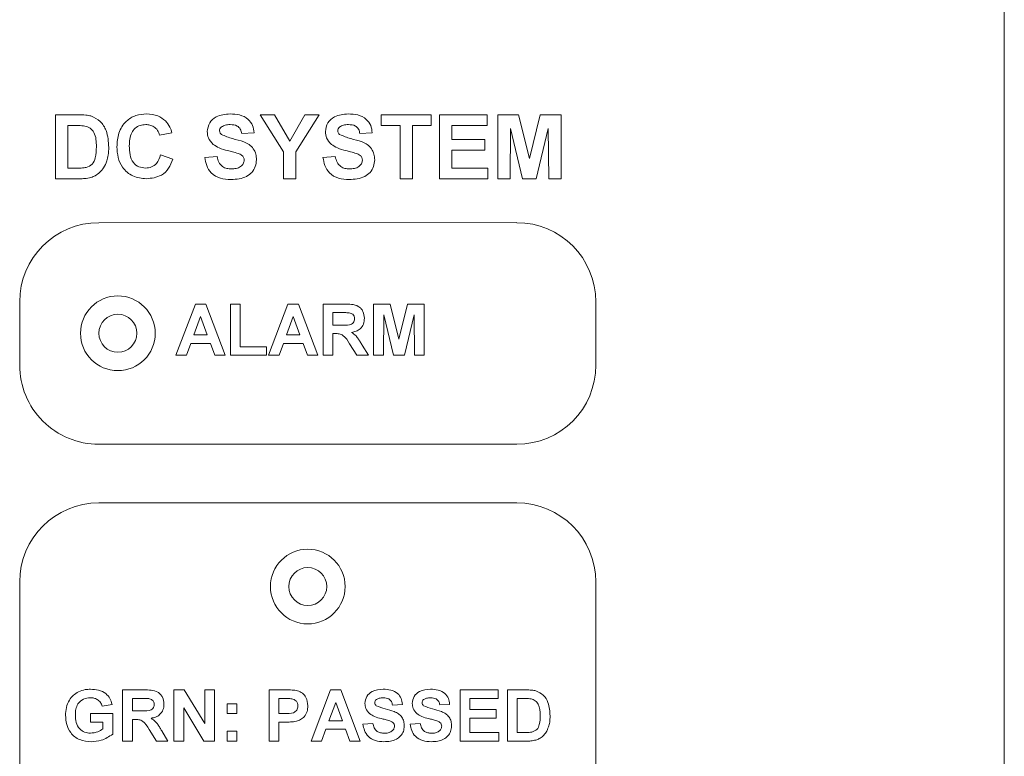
# Paper-space layout '5' of a CAD drawing. Header units: inches. Extents: x 1 to 109, y 1 to 85.
# Tile 33 of 58: x 54.599 to 55.571, y 57.099 to 57.826. Entities that reach past the tile are written whole.
import ezdxf

# ---------------------------------------------------------------- set-up
doc = ezdxf.new("R2010")
doc.units = ezdxf.units.IN
doc.header["$MEASUREMENT"] = 0

psp = doc.layouts.new('5')

# ---------------------------------------------------------------- linework, layer by layer
at = {"color": 7, "linetype": 'Continuous', "lineweight": 15, "ltscale": 5}
for p, q in [((55.57094, 55.00512), (55.57092, 58.59136)), ((54.63428, 57.73208), (54.65746, 57.73208)), ((54.63428, 57.66888), (54.63428, 57.73208)), ((54.85952, 57.69548), (54.83643, 57.73208)), ((54.83643, 57.73208), (54.85064, 57.73208)), ((54.85064, 57.73208), (54.86558, 57.70604)), ((54.86558, 57.70604), (54.88054, 57.73208)), ((54.89476, 57.73208), (54.87167, 57.6954)), ((54.88054, 57.73208), (54.89476, 57.73208)), ((54.95593, 57.72155), (54.95593, 57.73208)), ((54.95593, 57.73208), (55.00536, 57.73208)), ((55.00536, 57.73208), (55.00536, 57.72155)), ((55.01346, 57.66889), (55.01346, 57.73208)), ((55.01346, 57.73208), (55.06045, 57.73208)), ((55.06045, 57.73208), (55.06045, 57.72155)), ((55.07098, 57.73208), (55.09154, 57.73208)), ((55.07098, 57.66889), (55.07098, 57.73208)), ((55.09154, 57.73208), (55.10218, 57.68898)), ((55.10218, 57.68898), (55.11281, 57.73209)), ((55.11281, 57.73209), (55.13337, 57.73209)), ((55.13337, 57.73209), (55.13337, 57.66889)), ((54.65244, 57.72155), (54.64643, 57.72155)), ((54.64643, 57.72155), (54.64643, 57.67942)), ((54.97457, 57.72155), (54.95593, 57.72155)), ((54.97457, 57.66889), (54.97457, 57.72155)), ((55.00536, 57.72155), (54.98672, 57.72155)), ((54.98672, 57.72155), (54.98672, 57.66889)), ((55.02561, 57.72155), (55.02561, 57.70778)), ((55.06045, 57.72155), (55.02561, 57.72155)), ((54.74933, 57.71426), (54.73717, 57.71183)), ((54.83035, 57.71426), (54.8182, 57.71345)), ((54.94702, 57.71426), (54.93487, 57.71345)), ((55.08354, 57.71864), (55.08314, 57.66889)), ((55.0954, 57.66889), (55.08354, 57.71864)), ((55.12081, 57.71864), (55.10895, 57.66889)), ((55.12122, 57.66889), (55.12081, 57.71864)), ((55.02561, 57.70778), (55.05802, 57.70778)), ((55.05802, 57.70778), (55.05802, 57.69725)), ((54.73798, 57.69238), (54.75014, 57.68833)), ((54.85952, 57.66889), (54.85952, 57.69548)), ((54.87167, 57.6954), (54.87167, 57.66889)), ((55.05802, 57.69725), (55.02561, 57.69725)), ((55.02561, 57.69725), (55.02561, 57.67942)), ((54.78174, 57.68995), (54.79389, 57.69076)), ((54.89841, 57.68995), (54.91056, 57.69076)), ((54.64643, 57.67942), (54.65643, 57.67942)), ((55.02561, 57.67942), (55.06126, 57.67942)), ((55.06126, 57.67942), (55.06126, 57.66889)), ((54.65814, 57.66889), (54.63428, 57.66888)), ((54.87167, 57.66889), (54.85952, 57.66889)), ((54.98672, 57.66889), (54.97457, 57.66889)), ((55.06126, 57.66889), (55.01346, 57.66889)), ((55.08314, 57.66889), (55.07098, 57.66889)), ((55.10895, 57.66889), (55.0954, 57.66889)), ((55.13337, 57.66889), (55.12122, 57.66889)), ((55.08967, 57.62555), (54.67717, 57.62554)), ((54.59904, 57.54741), (54.59905, 57.48491)), ((55.1678, 57.48492), (55.1678, 57.54742)), ((54.75331, 57.49462), (54.77242, 57.54518)), ((54.77242, 57.54518), (54.78272, 57.54518)), ((54.78272, 57.54518), (54.80192, 57.49462)), ((54.8071, 57.49462), (54.8071, 57.54518)), ((54.8071, 57.54518), (54.81683, 57.54518)), ((54.81683, 57.54518), (54.81683, 57.50305)), ((54.8447, 57.49462), (54.86381, 57.54518)), ((54.86381, 57.54518), (54.87411, 57.54518)), ((54.87411, 57.54518), (54.89331, 57.49462)), ((54.8985, 57.49462), (54.8985, 57.54518)), ((54.8985, 57.54518), (54.91971, 57.54518)), ((54.91648, 57.53675), (54.90822, 57.53675)), ((54.90822, 57.53675), (54.90822, 57.52444)), ((54.94841, 57.49462), (54.94841, 57.54518)), ((54.94841, 57.54518), (54.96485, 57.54518)), ((54.96485, 57.54518), (54.97336, 57.5107)), ((54.97336, 57.5107), (54.98187, 57.54518)), ((54.98187, 57.54518), (54.99831, 57.54518)), ((54.99831, 57.54518), (54.99831, 57.49462)), ((54.77761, 57.53286), (54.77099, 57.51471)), ((54.78426, 57.51472), (54.77761, 57.53286)), ((54.869, 57.53286), (54.86238, 57.51472)), ((54.87565, 57.51472), (54.869, 57.53286)), ((54.95845, 57.53443), (54.95813, 57.49462)), ((54.96794, 57.49462), (54.95845, 57.53443)), ((54.98827, 57.53443), (54.97878, 57.49462)), ((54.98859, 57.49462), (54.98827, 57.53443)), ((54.90822, 57.52444), (54.91605, 57.52444)), ((54.77099, 57.51471), (54.78426, 57.51472)), ((54.86238, 57.51472), (54.87565, 57.51472)), ((54.9104, 57.51601), (54.90822, 57.51601)), ((54.90822, 57.51601), (54.90822, 57.49462)), ((54.76794, 57.50629), (54.76368, 57.49462)), ((54.78734, 57.50629), (54.76794, 57.50629)), ((54.79161, 57.49462), (54.78734, 57.50629)), ((54.81683, 57.50305), (54.84275, 57.50305)), ((54.84275, 57.50305), (54.84275, 57.49462)), ((54.85933, 57.50629), (54.85507, 57.49462)), ((54.87874, 57.50629), (54.85933, 57.50629)), ((54.883, 57.49462), (54.87874, 57.50629)), ((54.93186, 57.49462), (54.92467, 57.5061)), ((54.93709, 57.50463), (54.94322, 57.49462)), ((54.76368, 57.49462), (54.75331, 57.49462)), ((54.80192, 57.49462), (54.79161, 57.49462)), ((54.84275, 57.49462), (54.8071, 57.49462)), ((54.85507, 57.49462), (54.8447, 57.49462)), ((54.89331, 57.49462), (54.883, 57.49462)), ((54.90822, 57.49462), (54.8985, 57.49462)), ((54.94322, 57.49462), (54.93186, 57.49462)), ((54.95813, 57.49462), (54.94841, 57.49462)), ((54.97878, 57.49462), (54.96794, 57.49462)), ((54.99831, 57.49462), (54.98859, 57.49462)), ((54.67717, 57.40679), (55.08967, 57.4068)), ((55.08967, 57.34898), (54.67718, 57.34898)), ((54.59905, 57.27085), (54.59906, 56.52085)), ((55.16781, 56.52086), (55.1678, 57.27086)), ((54.70064, 57.11376), (54.70064, 57.16432)), ((54.70064, 57.16432), (54.72186, 57.16432)), ((54.7512, 57.16432), (54.76136, 57.16432)), ((54.7512, 57.11376), (54.7512, 57.16432)), ((54.76136, 57.16432), (54.78167, 57.1311)), ((54.78167, 57.1311), (54.78166, 57.16432)), ((54.78166, 57.16432), (54.79139, 57.16432)), ((54.79139, 57.16432), (54.79139, 57.11376)), ((54.84519, 57.11377), (54.84519, 57.16432)), ((54.84519, 57.16432), (54.86136, 57.16432)), ((54.88667, 57.11377), (54.90578, 57.16432)), ((54.90578, 57.16432), (54.91608, 57.16432)), ((54.91608, 57.16432), (54.93528, 57.11377)), ((55.0338, 57.11377), (55.0338, 57.16432)), ((55.0338, 57.16432), (55.0714, 57.16432)), ((55.0714, 57.16432), (55.0714, 57.1559)), ((55.08047, 57.16432), (55.09902, 57.16432)), ((55.08047, 57.11377), (55.08047, 57.16432)), ((54.69027, 57.15006), (54.68055, 57.14812)), ((54.71863, 57.1559), (54.71037, 57.1559)), ((54.71037, 57.1559), (54.71037, 57.14358)), ((54.8037, 57.14099), (54.8037, 57.15071)), ((54.8037, 57.15071), (54.81343, 57.15071)), ((54.81343, 57.15071), (54.81343, 57.14099)), ((54.86005, 57.1559), (54.85491, 57.1559)), ((54.85491, 57.1559), (54.85491, 57.14099)), ((54.91098, 57.15201), (54.90435, 57.13386)), ((54.91762, 57.13386), (54.91098, 57.15201)), ((54.97676, 57.15006), (54.96704, 57.14941)), ((55.02343, 57.15006), (55.01371, 57.14942)), ((55.04353, 57.1559), (55.04353, 57.14488)), ((55.0714, 57.1559), (55.04353, 57.1559)), ((55.09501, 57.1559), (55.09019, 57.1559)), ((55.09019, 57.1559), (55.09019, 57.12219)), ((54.66888, 57.13256), (54.66888, 57.14099)), ((54.66888, 57.14099), (54.69092, 57.14099)), ((54.69092, 57.14099), (54.69092, 57.12068)), ((54.71037, 57.14358), (54.71819, 57.14358)), ((54.78093, 57.11376), (54.76092, 57.14648)), ((54.76092, 57.14648), (54.76092, 57.11376)), ((54.81343, 57.14099), (54.8037, 57.14099)), ((54.85491, 57.14099), (54.86074, 57.14099)), ((55.04353, 57.14488), (55.06945, 57.14488)), ((55.06945, 57.14488), (55.06945, 57.13645)), ((54.6812, 57.13256), (54.66888, 57.13256)), ((54.6812, 57.12597), (54.6812, 57.13256)), ((54.71254, 57.13515), (54.71037, 57.13515)), ((54.71037, 57.13515), (54.71037, 57.11376)), ((54.86156, 57.13256), (54.85491, 57.13256)), ((54.85491, 57.13256), (54.85491, 57.11377)), ((54.90435, 57.13386), (54.91762, 57.13386)), ((54.93787, 57.13062), (54.9476, 57.13127)), ((54.98454, 57.13062), (54.99427, 57.13127)), ((55.06945, 57.13645), (55.04353, 57.13645)), ((55.04353, 57.13645), (55.04353, 57.12219)), ((54.734, 57.11376), (54.72681, 57.12524)), ((54.73924, 57.12377), (54.74537, 57.11376)), ((54.8037, 57.12349), (54.81343, 57.12349)), ((54.8037, 57.11376), (54.8037, 57.12349)), ((54.81343, 57.12349), (54.81343, 57.11376)), ((54.9013, 57.12543), (54.89704, 57.11377)), ((54.92071, 57.12543), (54.9013, 57.12543)), ((54.92497, 57.11377), (54.92071, 57.12543)), ((55.04353, 57.12219), (55.07205, 57.12219)), ((55.07205, 57.12219), (55.07205, 57.11377)), ((55.09019, 57.12219), (55.0982, 57.12219)), ((54.71037, 57.11376), (54.70064, 57.11376)), ((54.74537, 57.11376), (54.734, 57.11376)), ((54.76092, 57.11376), (54.7512, 57.11376)), ((54.79139, 57.11376), (54.78093, 57.11376)), ((54.81343, 57.11376), (54.8037, 57.11376)), ((54.85491, 57.11377), (54.84519, 57.11377)), ((54.89704, 57.11377), (54.88667, 57.11377)), ((54.93528, 57.11377), (54.92497, 57.11377)), ((55.07205, 57.11377), (55.0338, 57.11377)), ((55.09956, 57.11377), (55.08047, 57.11377))]:
    psp.add_line(p, q, dxfattribs=at)
at = {"color": 7, "linetype": 'Continuous', "lineweight": 15, "ltscale": 25}
for centre, radius in [((54.69593, 57.51637), 0.03688), ((54.69593, 57.51637), 0.01875), ((54.88343, 57.26637), 0.03687), ((54.88343, 57.26637), 0.01875)]:
    psp.add_circle(centre, radius, dxfattribs=at)
for centre, radius, start, end in [((54.67717, 57.54742), 0.07812, 90.00079, 180.00079), ((55.08967, 57.54742), 0.07812, 0.00079, 90.00079), ((54.67717, 57.48492), 0.07812, 180.00079, 270.00079), ((55.08967, 57.48492), 0.07813, 270.00079, 0.00079), ((54.67718, 57.27085), 0.07813, 90.00079, 180.00041), ((55.08967, 57.27086), 0.07812, 0.00079, 90.00079)]:
    psp.add_arc(centre, radius, start, end, dxfattribs=at)
at = {"color": 7, "linetype": 'Continuous', "lineweight": 15, "ltscale": 5}
for points, knots in [([(54.65746, 57.73208), (54.65971, 57.73207), (54.66374, 57.73204), (54.66769, 57.73124), (54.66942, 57.73088)], [0, 0, 0, 0, 0.560211, 1, 1, 1, 1]), ([(54.66942, 57.73088), (54.67268, 57.72933), (54.67922, 57.72624), (54.68604, 57.71473), (54.6866, 57.70551), (54.68694, 57.69988)], [0, 0, 0, 0, 0.279069, 0.559343, 1, 1, 1, 1]), ([(54.69504, 57.70034), (54.69533, 57.70499), (54.69589, 57.71425), (54.70299, 57.7256), (54.71338, 57.73204), (54.72066, 57.73261), (54.7243, 57.73289)], [0, 0, 0, 0, 0.280692, 0.559621, 0.779537, 1, 1, 1, 1]), ([(54.7243, 57.73289), (54.72818, 57.73261), (54.73511, 57.7321), (54.74054, 57.72785), (54.74293, 57.72598)], [0, 0, 0, 0, 0.559907, 1, 1, 1, 1]), ([(54.78417, 57.71544), (54.78465, 57.71842), (54.78562, 57.72439), (54.79418, 57.73195), (54.80194, 57.73254), (54.80669, 57.73289)], [0, 0, 0, 0, 0.279749, 0.559368, 1, 1, 1, 1]), ([(54.80669, 57.73289), (54.80986, 57.73276), (54.8162, 57.73249), (54.82442, 57.72853), (54.82945, 57.72173), (54.83005, 57.71675), (54.83035, 57.71426)], [0, 0, 0, 0, 0.281024, 0.560113, 0.779823, 1, 1, 1, 1]), ([(54.90084, 57.71544), (54.90132, 57.71842), (54.90229, 57.72439), (54.91085, 57.73195), (54.91861, 57.73254), (54.92336, 57.73289)], [0, 0, 0, 0, 0.279747, 0.559366, 1, 1, 1, 1]), ([(54.92336, 57.73289), (54.92654, 57.73276), (54.93287, 57.73249), (54.94109, 57.72853), (54.94612, 57.72173), (54.94672, 57.71675), (54.94702, 57.71426)], [0, 0, 0, 0, 0.2810283, 0.5601185, 0.7798169, 1, 1, 1, 1]), ([(54.66343, 57.72094), (54.66139, 57.72116), (54.65773, 57.72156), (54.65406, 57.72155), (54.65244, 57.72155)], [0, 0, 0, 0, 0.5597407, 1, 1, 1, 1]), ([(54.72345, 57.72236), (54.72156, 57.72221), (54.71778, 57.72192), (54.71278, 57.71897), (54.70769, 57.7123), (54.7074, 57.70582), (54.7072, 57.70127)], [0, 0, 0, 0, 0.187154, 0.37397, 0.560731, 1, 1, 1, 1]), ([(54.73717, 57.71183), (54.73661, 57.7135), (54.7355, 57.71686), (54.73177, 57.72028), (54.7276, 57.72211), (54.72483, 57.72228), (54.72345, 57.72236)], [0, 0, 0, 0, 0.279805, 0.559243, 0.779498, 1, 1, 1, 1]), ([(54.74293, 57.72598), (54.74454, 57.72401), (54.74741, 57.7205), (54.74874, 57.71617), (54.74933, 57.71426)], [0, 0, 0, 0, 0.558924, 1, 1, 1, 1]), ([(54.80684, 57.72236), (54.80514, 57.72231), (54.80211, 57.72221), (54.79947, 57.72076), (54.79831, 57.72012)], [0, 0, 0, 0, 0.56054, 1, 1, 1, 1]), ([(54.8182, 57.71345), (54.81787, 57.71493), (54.81723, 57.71788), (54.81327, 57.72204), (54.80928, 57.72224), (54.80684, 57.72236)], [0, 0, 0, 0, 0.2815302, 0.5603192, 1, 1, 1, 1]), ([(54.92351, 57.72236), (54.92181, 57.72231), (54.91878, 57.72221), (54.91614, 57.72076), (54.91498, 57.72012)], [0, 0, 0, 0, 0.5604847, 1, 1, 1, 1]), ([(54.93487, 57.71345), (54.93454, 57.71493), (54.9339, 57.71788), (54.92994, 57.72204), (54.92595, 57.72224), (54.92351, 57.72236)], [0, 0, 0, 0, 0.281534, 0.560281, 1, 1, 1, 1]), ([(54.67479, 57.70046), (54.67467, 57.70538), (54.67451, 57.71223), (54.66891, 57.71925), (54.66526, 57.72038), (54.66343, 57.72094)], [0, 0, 0, 0, 0.559422, 0.779513, 1, 1, 1, 1]), ([(54.79, 57.70284), (54.78814, 57.70485), (54.78482, 57.70846), (54.78437, 57.7133), (54.78417, 57.71544)], [0, 0, 0, 0, 0.559268, 1, 1, 1, 1]), ([(54.79831, 57.72012), (54.79767, 57.71953), (54.79652, 57.71849), (54.79638, 57.71696), (54.79632, 57.71628)], [0, 0, 0, 0, 0.558784, 1, 1, 1, 1]), ([(54.79632, 57.71628), (54.79644, 57.71546), (54.79665, 57.71399), (54.79772, 57.71297), (54.79819, 57.71252)], [0, 0, 0, 0, 0.558476, 1, 1, 1, 1]), ([(54.79819, 57.71252), (54.80179, 57.71108), (54.809, 57.70818), (54.81854, 57.70622), (54.82564, 57.70284), (54.82987, 57.69869), (54.83246, 57.69331), (54.83267, 57.68941), (54.83278, 57.68746)], [0, 0, 0, 0, 0.2494162, 0.5000609, 0.6252057, 0.7501419, 0.8749173, 1, 1, 1, 1]), ([(54.90667, 57.70284), (54.90481, 57.70485), (54.90149, 57.70846), (54.90104, 57.7133), (54.90084, 57.71544)], [0, 0, 0, 0, 0.559273, 1, 1, 1, 1]), ([(54.91498, 57.72012), (54.91434, 57.71954), (54.91319, 57.71849), (54.91305, 57.71696), (54.91299, 57.71628)], [0, 0, 0, 0, 0.558784, 1, 1, 1, 1]), ([(54.91299, 57.71628), (54.91311, 57.71546), (54.91332, 57.71399), (54.91439, 57.71297), (54.91486, 57.71252)], [0, 0, 0, 0, 0.5583946, 1, 1, 1, 1]), ([(54.91486, 57.71252), (54.91846, 57.71108), (54.92567, 57.70818), (54.93521, 57.70622), (54.94231, 57.70284), (54.94654, 57.69869), (54.94913, 57.69331), (54.94934, 57.68941), (54.94945, 57.68746)], [0, 0, 0, 0, 0.249418, 0.50005, 0.625209, 0.750147, 0.874916, 1, 1, 1, 1]), ([(54.80445, 57.69664), (54.80156, 57.69737), (54.7964, 57.69867), (54.79196, 57.70157), (54.79, 57.70284)], [0, 0, 0, 0, 0.560754, 1, 1, 1, 1]), ([(54.92112, 57.69664), (54.91823, 57.69737), (54.91307, 57.69867), (54.90863, 57.70157), (54.90667, 57.70284)], [0, 0, 0, 0, 0.560774, 1, 1, 1, 1]), ([(54.66452, 57.68003), (54.66677, 57.68088), (54.67127, 57.6826), (54.67449, 57.69091), (54.67468, 57.69683), (54.67479, 57.70046)], [0, 0, 0, 0, 0.278181, 0.558021, 1, 1, 1, 1]), ([(54.68694, 57.69988), (54.68688, 57.69732), (54.68677, 57.69276), (54.68555, 57.68836), (54.68502, 57.68643)], [0, 0, 0, 0, 0.560064, 1, 1, 1, 1]), ([(54.72387, 57.66889), (54.71936, 57.66938), (54.71034, 57.67037), (54.70047, 57.67908), (54.69564, 57.68975), (54.69524, 57.69681), (54.69504, 57.70034)], [0, 0, 0, 0, 0.279565, 0.558714, 0.779064, 1, 1, 1, 1]), ([(54.7072, 57.70127), (54.70729, 57.69839), (54.70749, 57.69265), (54.7104, 57.68487), (54.71656, 57.6801), (54.7211, 57.67965), (54.72338, 57.67942)], [0, 0, 0, 0, 0.281344, 0.560531, 0.78009, 1, 1, 1, 1]), ([(54.72338, 57.67942), (54.72537, 57.67962), (54.72934, 57.68001), (54.73537, 57.68444), (54.73699, 57.68937), (54.73798, 57.69238)], [0, 0, 0, 0, 0.2804663, 0.5604608, 1, 1, 1, 1]), ([(54.8147, 57.69389), (54.8128, 57.69444), (54.8094, 57.69542), (54.80596, 57.69626), (54.80445, 57.69664)], [0, 0, 0, 0, 0.559981, 1, 1, 1, 1]), ([(54.82063, 57.68733), (54.82054, 57.68823), (54.82035, 57.69003), (54.81815, 57.69254), (54.81601, 57.69338), (54.8147, 57.69389)], [0, 0, 0, 0, 0.279819, 0.559122, 1, 1, 1, 1]), ([(54.93137, 57.69389), (54.92947, 57.69444), (54.92607, 57.69542), (54.92263, 57.69626), (54.92112, 57.69664)], [0, 0, 0, 0, 0.559969, 1, 1, 1, 1]), ([(54.9373, 57.68733), (54.93721, 57.68823), (54.93702, 57.69003), (54.93482, 57.69254), (54.93268, 57.69338), (54.93137, 57.69389)], [0, 0, 0, 0, 0.279799, 0.559084, 1, 1, 1, 1]), ([(54.68502, 57.68643), (54.68412, 57.68413), (54.68251, 57.68001), (54.67957, 57.67671), (54.67828, 57.67527)], [0, 0, 0, 0, 0.560017, 1, 1, 1, 1]), ([(54.75014, 57.68833), (54.74901, 57.6852), (54.74676, 57.67896), (54.73782, 57.67034), (54.72916, 57.66944), (54.72387, 57.66889)], [0, 0, 0, 0, 0.28127, 0.561388, 1, 1, 1, 1]), ([(54.80764, 57.66808), (54.80408, 57.66826), (54.797, 57.66862), (54.78806, 57.67376), (54.78319, 57.68172), (54.78222, 57.6872), (54.78174, 57.68995)], [0, 0, 0, 0, 0.28072, 0.559349, 0.779316, 1, 1, 1, 1]), ([(54.79389, 57.69076), (54.79434, 57.68888), (54.79523, 57.68514), (54.79877, 57.68081), (54.80343, 57.67885), (54.80645, 57.67869), (54.80797, 57.67861)], [0, 0, 0, 0, 0.28058, 0.55915, 0.77924, 1, 1, 1, 1]), ([(54.83278, 57.68746), (54.83254, 57.68523), (54.83205, 57.68079), (54.82848, 57.67494), (54.82065, 57.66888), (54.813, 57.66841), (54.80764, 57.66808)], [0, 0, 0, 0, 0.186972, 0.374004, 0.560972, 1, 1, 1, 1]), ([(54.80797, 57.67861), (54.80957, 57.67867), (54.81277, 57.6788), (54.81697, 57.68052), (54.82001, 57.68356), (54.82042, 57.68608), (54.82063, 57.68733)], [0, 0, 0, 0, 0.281213, 0.560999, 0.781105, 1, 1, 1, 1]), ([(54.92431, 57.66808), (54.92075, 57.66826), (54.91367, 57.66862), (54.90473, 57.67376), (54.89986, 57.68172), (54.89889, 57.6872), (54.89841, 57.68995)], [0, 0, 0, 0, 0.28072, 0.559349, 0.779316, 1, 1, 1, 1]), ([(54.91056, 57.69076), (54.91101, 57.68888), (54.9119, 57.68514), (54.91544, 57.68081), (54.9201, 57.67885), (54.92313, 57.67869), (54.92464, 57.67861)], [0, 0, 0, 0, 0.280596, 0.559148, 0.779275, 1, 1, 1, 1]), ([(54.94945, 57.68746), (54.94921, 57.68524), (54.94872, 57.68079), (54.94515, 57.67494), (54.93732, 57.66888), (54.92967, 57.66841), (54.92431, 57.66808)], [0, 0, 0, 0, 0.18697, 0.374014, 0.560968, 1, 1, 1, 1]), ([(54.92464, 57.67861), (54.92624, 57.67867), (54.92945, 57.6788), (54.93364, 57.68052), (54.93668, 57.68356), (54.93709, 57.68608), (54.9373, 57.68733)], [0, 0, 0, 0, 0.28124, 0.561016, 0.781113, 1, 1, 1, 1]), ([(54.65643, 57.67942), (54.65795, 57.67942), (54.66066, 57.67942), (54.66334, 57.67984), (54.66452, 57.68003)], [0, 0, 0, 0, 0.560223, 1, 1, 1, 1]), ([(54.67828, 57.67527), (54.67677, 57.67405), (54.67407, 57.67188), (54.67081, 57.67073), (54.66937, 57.67023)], [0, 0, 0, 0, 0.5594362, 1, 1, 1, 1]), ([(54.66937, 57.67023), (54.6673, 57.66976), (54.6636, 57.66894), (54.65981, 57.6689), (54.65814, 57.66889)], [0, 0, 0, 0, 0.5595996, 1, 1, 1, 1]), ([(54.92421, 57.53659), (54.92277, 57.53665), (54.92019, 57.53676), (54.91762, 57.53676), (54.91648, 57.53675)], [0, 0, 0, 0, 0.559981, 1, 1, 1, 1]), ([(54.91971, 57.54518), (54.92201, 57.54514), (54.92659, 57.54507), (54.93244, 57.54386), (54.93601, 57.54084), (54.93864, 57.53698), (54.93906, 57.53349), (54.93933, 57.53117)], [0, 0, 0, 0, 0.251134, 0.500538, 0.625742, 0.751034, 1, 1, 1, 1]), ([(54.92961, 57.53073), (54.92954, 57.53155), (54.9294, 57.5332), (54.92756, 57.53569), (54.92548, 57.53625), (54.92421, 57.53659)], [0, 0, 0, 0, 0.281062, 0.561285, 1, 1, 1, 1]), ([(54.91605, 57.52444), (54.91891, 57.52434), (54.92249, 57.52422), (54.92666, 57.52533), (54.92839, 57.52667), (54.92947, 57.52858), (54.92956, 57.53001), (54.92961, 57.53073)], [0, 0, 0, 0, 0.500921, 0.625717, 0.750374, 0.875019, 1, 1, 1, 1]), ([(54.93933, 57.53117), (54.93917, 57.52922), (54.93883, 57.52532), (54.93554, 57.52071), (54.93115, 57.51817), (54.92815, 57.51757), (54.92665, 57.51727)], [0, 0, 0, 0, 0.2799258, 0.5589884, 0.7791983, 1, 1, 1, 1]), ([(54.92665, 57.51727), (54.92819, 57.51617), (54.93073, 57.51436), (54.93333, 57.51088), (54.93528, 57.5078), (54.93649, 57.50569), (54.93709, 57.50463)], [0, 0, 0, 0, 0.339578, 0.559573, 0.779775, 1, 1, 1, 1]), ([(54.92467, 57.5061), (54.92284, 57.50917), (54.92031, 57.51343), (54.91449, 57.51606), (54.91177, 57.51603), (54.9104, 57.51601)], [0, 0, 0, 0, 0.560985, 0.779313, 1, 1, 1, 1]), ([(54.64425, 57.13921), (54.64441, 57.14183), (54.64474, 57.14706), (54.64756, 57.1539), (54.65179, 57.15925), (54.65532, 57.1614), (54.65708, 57.16247)], [0, 0, 0, 0, 0.280148, 0.5599794, 0.7799563, 1, 1, 1, 1]), ([(54.65708, 57.16247), (54.65924, 57.16331), (54.66309, 57.16481), (54.66722, 57.16492), (54.66903, 57.16497)], [0, 0, 0, 0, 0.559259, 1, 1, 1, 1]), ([(54.66903, 57.16497), (54.6717, 57.16484), (54.677, 57.1646), (54.6839, 57.16138), (54.68848, 57.15609), (54.68967, 57.15207), (54.69027, 57.15006)], [0, 0, 0, 0, 0.280676, 0.559864, 0.779763, 1, 1, 1, 1]), ([(54.72186, 57.16432), (54.72416, 57.16428), (54.72873, 57.16421), (54.73459, 57.163), (54.73815, 57.15998), (54.74079, 57.15612), (54.7412, 57.15263), (54.74148, 57.15031)], [0, 0, 0, 0, 0.251132, 0.500533, 0.625736, 0.751042, 1, 1, 1, 1]), ([(54.86136, 57.16432), (54.86361, 57.16434), (54.86763, 57.16436), (54.8716, 57.1638), (54.87335, 57.16355)], [0, 0, 0, 0, 0.560333, 1, 1, 1, 1]), ([(54.87335, 57.16355), (54.87503, 57.16285), (54.87839, 57.16146), (54.88267, 57.15621), (54.88314, 57.15151), (54.88343, 57.14863)], [0, 0, 0, 0, 0.28008, 0.560807, 1, 1, 1, 1]), ([(54.93982, 57.151), (54.94021, 57.15339), (54.94098, 57.15817), (54.94783, 57.16422), (54.95404, 57.16468), (54.95784, 57.16497)], [0, 0, 0, 0, 0.279736, 0.559369, 1, 1, 1, 1]), ([(54.95784, 57.16497), (54.96038, 57.16486), (54.96544, 57.16465), (54.97202, 57.16148), (54.97604, 57.15604), (54.97652, 57.15206), (54.97676, 57.15006)], [0, 0, 0, 0, 0.281008, 0.560087, 0.779811, 1, 1, 1, 1]), ([(54.98649, 57.15101), (54.98688, 57.15339), (54.98765, 57.15817), (54.9945, 57.16422), (55.00071, 57.16469), (55.0045, 57.16497)], [0, 0, 0, 0, 0.279751, 0.559351, 1, 1, 1, 1]), ([(55.0045, 57.16497), (55.00705, 57.16486), (55.01211, 57.16465), (55.01869, 57.16148), (55.02271, 57.15604), (55.02319, 57.15206), (55.02343, 57.15006)], [0, 0, 0, 0, 0.281013, 0.560117, 0.779842, 1, 1, 1, 1]), ([(55.09902, 57.16432), (55.10082, 57.16431), (55.10404, 57.16429), (55.1072, 57.16365), (55.10859, 57.16336)], [0, 0, 0, 0, 0.5602781, 1, 1, 1, 1]), ([(55.10859, 57.16336), (55.1112, 57.16213), (55.11643, 57.15965), (55.12188, 57.15044), (55.12233, 57.14307), (55.1226, 57.13856)], [0, 0, 0, 0, 0.279087, 0.559348, 1, 1, 1, 1]), ([(54.6689, 57.15654), (54.66649, 57.15632), (54.66168, 57.15586), (54.65639, 57.15112), (54.65423, 57.14527), (54.65406, 57.14151), (54.65397, 57.13963)], [0, 0, 0, 0, 0.279818, 0.558339, 0.778826, 1, 1, 1, 1]), ([(54.68055, 57.14812), (54.68003, 57.14949), (54.679, 57.15222), (54.67584, 57.15496), (54.67233, 57.15637), (54.67005, 57.15648), (54.6689, 57.15654)], [0, 0, 0, 0, 0.279819, 0.559266, 0.779477, 1, 1, 1, 1]), ([(54.71819, 57.14358), (54.72106, 57.14348), (54.72463, 57.14336), (54.72881, 57.14447), (54.73053, 57.14581), (54.73162, 57.14772), (54.73171, 57.14915), (54.73176, 57.14987)], [0, 0, 0, 0, 0.500908, 0.625688, 0.750343, 0.875022, 1, 1, 1, 1]), ([(54.72636, 57.15573), (54.72492, 57.1558), (54.72234, 57.15591), (54.71976, 57.1559), (54.71863, 57.1559)], [0, 0, 0, 0, 0.559886, 1, 1, 1, 1]), ([(54.73176, 57.14987), (54.73169, 57.15069), (54.73155, 57.15234), (54.7297, 57.15484), (54.72763, 57.15539), (54.72636, 57.15573)], [0, 0, 0, 0, 0.281037, 0.561301, 1, 1, 1, 1]), ([(54.74148, 57.15031), (54.74131, 57.14836), (54.74098, 57.14446), (54.73769, 57.13985), (54.7333, 57.13732), (54.7303, 57.13671), (54.7288, 57.13641)], [0, 0, 0, 0, 0.279955, 0.558963, 0.779168, 1, 1, 1, 1]), ([(54.86773, 57.15554), (54.8663, 57.15567), (54.86375, 57.1559), (54.86118, 57.1559), (54.86005, 57.1559)], [0, 0, 0, 0, 0.5598786, 1, 1, 1, 1]), ([(54.86074, 57.14099), (54.86367, 57.14087), (54.86733, 57.14072), (54.87114, 57.14279), (54.87262, 57.14437), (54.87355, 57.14634), (54.87365, 57.14777), (54.87371, 57.14848)], [0, 0, 0, 0, 0.499676, 0.624843, 0.749826, 0.874899, 1, 1, 1, 1]), ([(54.87371, 57.14848), (54.87362, 57.14943), (54.87346, 57.15133), (54.87188, 57.15355), (54.8699, 57.155), (54.86845, 57.15536), (54.86773, 57.15554)], [0, 0, 0, 0, 0.279883, 0.559021, 0.779394, 1, 1, 1, 1]), ([(54.88343, 57.14863), (54.88331, 57.14669), (54.88308, 57.14282), (54.88033, 57.138), (54.87648, 57.13475), (54.8736, 57.13378), (54.87216, 57.13329)], [0, 0, 0, 0, 0.28029, 0.559875, 0.779927, 1, 1, 1, 1]), ([(54.94449, 57.14093), (54.943, 57.14254), (54.94034, 57.14542), (54.93998, 57.1493), (54.93982, 57.151)], [0, 0, 0, 0, 0.559269, 1, 1, 1, 1]), ([(54.95113, 57.15475), (54.95062, 57.15428), (54.9497, 57.15345), (54.94959, 57.15222), (54.94954, 57.15168)], [0, 0, 0, 0, 0.558822, 1, 1, 1, 1]), ([(54.94954, 57.15168), (54.94964, 57.15103), (54.94981, 57.14985), (54.95066, 57.14903), (54.95104, 57.14868)], [0, 0, 0, 0, 0.558359, 1, 1, 1, 1]), ([(54.95104, 57.14868), (54.95392, 57.14752), (54.95968, 57.1452), (54.96732, 57.14363), (54.973, 57.14093), (54.97638, 57.13761), (54.97845, 57.1333), (54.97862, 57.13018), (54.97871, 57.12862)], [0, 0, 0, 0, 0.2494252, 0.5000464, 0.6251949, 0.7501371, 0.874915, 1, 1, 1, 1]), ([(54.95796, 57.15655), (54.9566, 57.1565), (54.95418, 57.15643), (54.95206, 57.15526), (54.95113, 57.15475)], [0, 0, 0, 0, 0.56048, 1, 1, 1, 1]), ([(54.96704, 57.14941), (54.96678, 57.1506), (54.96627, 57.15296), (54.9631, 57.15629), (54.95991, 57.15645), (54.95796, 57.15655)], [0, 0, 0, 0, 0.281509, 0.560293, 1, 1, 1, 1]), ([(54.99116, 57.14093), (54.98967, 57.14254), (54.98701, 57.14542), (54.98665, 57.1493), (54.98649, 57.15101)], [0, 0, 0, 0, 0.559285, 1, 1, 1, 1]), ([(54.9978, 57.15475), (54.99729, 57.15428), (54.99637, 57.15345), (54.99626, 57.15222), (54.99621, 57.15168)], [0, 0, 0, 0, 0.5587094, 1, 1, 1, 1]), ([(54.99621, 57.15168), (54.9963, 57.15103), (54.99648, 57.14985), (54.99733, 57.14903), (54.99771, 57.14868)], [0, 0, 0, 0, 0.558461, 1, 1, 1, 1]), ([(54.99771, 57.14868), (55.00059, 57.14752), (55.00635, 57.1452), (55.01399, 57.14363), (55.01967, 57.14093), (55.02305, 57.13761), (55.02512, 57.1333), (55.02529, 57.13019), (55.02538, 57.12862)], [0, 0, 0, 0, 0.249425, 0.500059, 0.625207, 0.750149, 0.874918, 1, 1, 1, 1]), ([(55.00463, 57.15655), (55.00327, 57.1565), (55.00084, 57.15643), (54.99873, 57.15526), (54.9978, 57.15475)], [0, 0, 0, 0, 0.560549, 1, 1, 1, 1]), ([(55.01371, 57.14942), (55.01345, 57.1506), (55.01294, 57.15296), (55.00977, 57.15629), (55.00658, 57.15645), (55.00463, 57.15655)], [0, 0, 0, 0, 0.281512, 0.560316, 1, 1, 1, 1]), ([(55.1038, 57.15541), (55.10216, 57.15559), (55.09924, 57.1559), (55.0963, 57.1559), (55.09501, 57.1559)], [0, 0, 0, 0, 0.559723, 1, 1, 1, 1]), ([(55.11288, 57.13903), (55.11279, 57.14296), (55.11265, 57.14844), (55.10818, 57.15406), (55.10526, 57.15496), (55.1038, 57.15541)], [0, 0, 0, 0, 0.559411, 0.779517, 1, 1, 1, 1]), ([(54.66958, 57.11312), (54.66573, 57.11346), (54.65804, 57.11414), (54.64918, 57.12109), (54.64496, 57.13019), (54.64449, 57.1362), (54.64425, 57.13921)], [0, 0, 0, 0, 0.280092, 0.558744, 0.779188, 1, 1, 1, 1]), ([(54.65397, 57.13963), (54.65409, 57.13714), (54.65432, 57.13219), (54.65756, 57.1258), (54.66302, 57.12206), (54.66693, 57.12172), (54.66888, 57.12154)], [0, 0, 0, 0, 0.281039, 0.560022, 0.779768, 1, 1, 1, 1]), ([(54.95604, 57.13597), (54.95373, 57.13655), (54.9496, 57.13759), (54.94605, 57.13991), (54.94449, 57.14093)], [0, 0, 0, 0, 0.560759, 1, 1, 1, 1]), ([(55.00271, 57.13597), (55.0004, 57.13655), (54.99627, 57.13759), (54.99272, 57.13991), (54.99116, 57.14093)], [0, 0, 0, 0, 0.560783, 1, 1, 1, 1]), ([(55.10467, 57.12268), (55.10646, 57.12336), (55.11007, 57.12474), (55.11265, 57.13139), (55.11279, 57.13612), (55.11288, 57.13903)], [0, 0, 0, 0, 0.27817, 0.558022, 1, 1, 1, 1]), ([(55.1226, 57.13856), (55.12255, 57.13651), (55.12247, 57.13286), (55.12149, 57.12935), (55.12106, 57.1278)], [0, 0, 0, 0, 0.560093, 1, 1, 1, 1]), ([(54.72681, 57.12524), (54.72499, 57.12831), (54.72246, 57.13257), (54.71664, 57.1352), (54.71391, 57.13517), (54.71254, 57.13515)], [0, 0, 0, 0, 0.560986, 0.779315, 1, 1, 1, 1]), ([(54.7288, 57.13641), (54.73034, 57.13531), (54.73288, 57.13351), (54.73548, 57.13002), (54.73743, 57.12694), (54.73864, 57.12483), (54.73924, 57.12377)], [0, 0, 0, 0, 0.339578, 0.559573, 0.779775, 1, 1, 1, 1]), ([(54.87216, 57.13329), (54.87019, 57.13303), (54.86667, 57.13257), (54.86312, 57.13257), (54.86156, 57.13256)], [0, 0, 0, 0, 0.559831, 1, 1, 1, 1]), ([(54.9586, 57.11312), (54.95575, 57.11326), (54.95009, 57.11355), (54.94293, 57.11766), (54.93903, 57.12403), (54.93826, 57.12842), (54.93787, 57.13062)], [0, 0, 0, 0, 0.28071, 0.559336, 0.779311, 1, 1, 1, 1]), ([(54.9476, 57.13127), (54.94795, 57.12976), (54.94867, 57.12677), (54.9515, 57.12331), (54.95523, 57.12174), (54.95765, 57.12161), (54.95886, 57.12154)], [0, 0, 0, 0, 0.280594, 0.559115, 0.779254, 1, 1, 1, 1]), ([(54.96425, 57.13377), (54.96272, 57.13421), (54.96, 57.13499), (54.95725, 57.13567), (54.95604, 57.13597)], [0, 0, 0, 0, 0.559947, 1, 1, 1, 1]), ([(54.97871, 57.12862), (54.97852, 57.12684), (54.97813, 57.12329), (54.97527, 57.11861), (54.96901, 57.11376), (54.96289, 57.11338), (54.9586, 57.11312)], [0, 0, 0, 0, 0.186974, 0.374018, 0.560967, 1, 1, 1, 1]), ([(54.95886, 57.12154), (54.96014, 57.1216), (54.96271, 57.1217), (54.96606, 57.12307), (54.96849, 57.1255), (54.96882, 57.12752), (54.96899, 57.12852)], [0, 0, 0, 0, 0.281242, 0.561026, 0.781109, 1, 1, 1, 1]), ([(54.96899, 57.12852), (54.96891, 57.12924), (54.96877, 57.13068), (54.967, 57.13269), (54.96529, 57.13336), (54.96425, 57.13377)], [0, 0, 0, 0, 0.279748, 0.559022, 1, 1, 1, 1]), ([(55.00526, 57.11312), (55.00242, 57.11326), (54.99675, 57.11355), (54.9896, 57.11767), (54.9857, 57.12403), (54.98493, 57.12842), (54.98454, 57.13062)], [0, 0, 0, 0, 0.28071, 0.559349, 0.779311, 1, 1, 1, 1]), ([(54.99427, 57.13127), (54.99462, 57.12976), (54.99534, 57.12677), (54.99817, 57.12331), (55.0019, 57.12174), (55.00432, 57.12161), (55.00553, 57.12154)], [0, 0, 0, 0, 0.280583, 0.55917, 0.779252, 1, 1, 1, 1]), ([(55.01091, 57.13377), (55.00939, 57.13421), (55.00667, 57.13499), (55.00392, 57.13567), (55.00271, 57.13597)], [0, 0, 0, 0, 0.55991, 1, 1, 1, 1]), ([(55.02538, 57.12862), (55.02518, 57.12684), (55.02479, 57.12329), (55.02194, 57.11861), (55.01568, 57.11376), (55.00956, 57.11338), (55.00526, 57.11312)], [0, 0, 0, 0, 0.186968, 0.373995, 0.560954, 1, 1, 1, 1]), ([(55.00553, 57.12154), (55.00681, 57.1216), (55.00937, 57.1217), (55.01273, 57.12307), (55.01516, 57.1255), (55.01549, 57.12752), (55.01566, 57.12852)], [0, 0, 0, 0, 0.2812376, 0.5609961, 0.7811122, 1, 1, 1, 1]), ([(55.01566, 57.12852), (55.01558, 57.12924), (55.01544, 57.13068), (55.01367, 57.13269), (55.01196, 57.13336), (55.01091, 57.13377)], [0, 0, 0, 0, 0.279811, 0.559115, 1, 1, 1, 1]), ([(54.66888, 57.12154), (54.67137, 57.12186), (54.67582, 57.12242), (54.67955, 57.12488), (54.6812, 57.12597)], [0, 0, 0, 0, 0.559073, 1, 1, 1, 1]), ([(54.69092, 57.12068), (54.68727, 57.11829), (54.68074, 57.11402), (54.673, 57.11339), (54.66958, 57.11312)], [0, 0, 0, 0, 0.5589411, 1, 1, 1, 1]), ([(55.0982, 57.12219), (55.09941, 57.12219), (55.10158, 57.12219), (55.10373, 57.12253), (55.10467, 57.12268)], [0, 0, 0, 0, 0.560167, 1, 1, 1, 1]), ([(55.11568, 57.11887), (55.11447, 57.1179), (55.11231, 57.11616), (55.1097, 57.11524), (55.10855, 57.11484)], [0, 0, 0, 0, 0.559411, 1, 1, 1, 1]), ([(55.12106, 57.1278), (55.12034, 57.12596), (55.11906, 57.12266), (55.11671, 57.12003), (55.11568, 57.11887)], [0, 0, 0, 0, 0.5600163, 1, 1, 1, 1]), ([(55.10855, 57.11484), (55.10689, 57.11447), (55.10393, 57.11381), (55.1009, 57.11378), (55.09956, 57.11377)], [0, 0, 0, 0, 0.559532, 1, 1, 1, 1])]:
    psp.add_open_spline(points, degree=3, knots=knots, dxfattribs=at)

doc.saveas('drawing.dxf')
